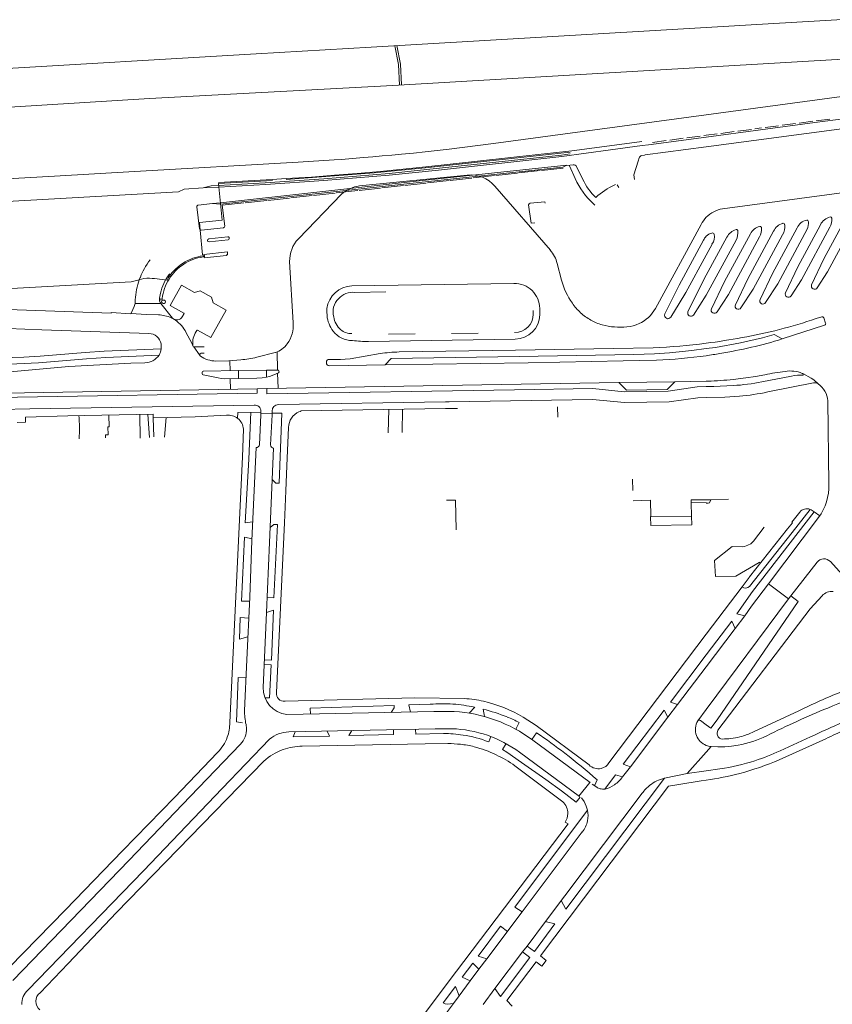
# Model space of a CAD drawing. Extents: x 145000 to 155000, y 457500 to 470000.
# Tile 177 of 196: x 153784 to 154040, y 462522 to 462831. Entities that reach past the tile are written whole.
import ezdxf

# ---------------------------------------------------------------- set-up
doc = ezdxf.new("R2010")
doc.units = 0
doc.header["$LTSCALE"] = 0.2
doc.header["$MEASUREMENT"] = 0
doc.layers.add('kant verharding', color=252, linetype='Continuous', lineweight=0)

msp = doc.modelspace()

# ---------------------------------------------------------------- linework, layer by layer
at = {"layer": 'kant verharding', "lineweight": 0}
for p, q in [((154019.46, 462829.74), (154054.82, 462831.76)), ((153894.8, 462822.41), (154000, 462828.6)), ((154000, 462828.6), (154019.46, 462829.74)), ((153858.73, 462820.31), (153894.8, 462822.41)), ((154000, 462816.11), (154082.85, 462820.92)), ((153901.56, 462810.4), (154000, 462816.11)), ((153825.16, 462806.26), (153901.56, 462810.4)), ((154000, 462801.16), (154083.3, 462812.38)), ((153781.18, 462803.55), (153825.16, 462806.26)), ((153933.23, 462792.17), (154000, 462801.16)), ((154000, 462791.1), (154061.29, 462799.21)), ((154018.48, 462797.16), (154022.74, 462797.72)), ((154023.84, 462797.87), (154028.09, 462798.43)), ((154029.19, 462798.58), (154033.45, 462799.14)), ((154034.55, 462799.28), (154038.8, 462799.84)), ((153981.87, 462791.75), (154000, 462794.16)), ((153993.89, 462793.91), (153998.14, 462794.47)), ((153999.24, 462794.62), (154000, 462794.72)), ((154000, 462794.72), (154003.49, 462795.18)), ((154004.59, 462795.33), (154008.84, 462795.89)), ((154009.94, 462796.03), (154014.21, 462796.59)), ((154015.32, 462796.74), (154017.38, 462797.02)), ((153933.23, 462792.17), (153919.32, 462790.4)), ((153969.98, 462790.12), (153979.92, 462791.49)), ((153979.92, 462791.49), (153981.87, 462791.75)), ((153980.82, 462788.54), (154000, 462791.1)), ((153983.17, 462792.5), (153987.44, 462793.07)), ((153988.54, 462793.21), (153992.79, 462793.78)), ((153892.34, 462787.72), (153895.32, 462787.98)), ((153895.32, 462787.98), (153898.3, 462788.25)), ((153898.3, 462788.25), (153901.29, 462788.52)), ((153901.29, 462788.52), (153904.27, 462788.79)), ((153904.27, 462788.79), (153908.04, 462789.15)), ((153908.04, 462789.15), (153911.8, 462789.53)), ((153911.8, 462789.53), (153915.57, 462789.95)), ((153915.57, 462789.95), (153919.32, 462790.4)), ((153979.75, 462788.34), (153980.63, 462788.51)), ((153980.63, 462788.51), (153980.82, 462788.54)), ((153820.52, 462783.4), (153871.84, 462786.31)), ((153883.18, 462786.97), (153871.84, 462786.31)), ((153883.18, 462786.97), (153885.47, 462787.13)), ((153885.47, 462787.13), (153887.76, 462787.32)), ((153887.76, 462787.32), (153890.05, 462787.52)), ((153892.34, 462787.72), (153890.05, 462787.52)), ((153957.06, 462785.15), (153956.99, 462785.3)), ((153957.06, 462785.15), (153958.89, 462781.18)), ((153959.3, 462784.9), (153961.22, 462780.84)), ((153978.93, 462787.63), (153978.61, 462786.62)), ((153891.08, 462778.8), (153924.98, 462782.18)), ((153926.79, 462781.34), (153933.57, 462782.08)), ((153933.96, 462782.13), (153940.73, 462782.86)), ((153941.12, 462782.9), (153947.89, 462783.64)), ((153948.27, 462783.69), (153955.05, 462784.41)), ((153846.9, 462779.88), (153863.74, 462780.84)), ((153863.74, 462780.84), (153868.06, 462781.1)), ((153898.15, 462778.21), (153904.93, 462778.94)), ((153905.32, 462778.99), (153912.09, 462779.73)), ((153912.47, 462779.77), (153919.25, 462780.51)), ((153919.63, 462780.55), (153926.41, 462781.29)), ((153933.58, 462778.72), (153951.06, 462758.6)), ((153971.28, 462779.2), (153971.48, 462779.31)), ((153972.02, 462779.18), (153972.57, 462778.28)), ((154005.17, 462771.61), (154064.78, 462779.72)), ((153842.06, 462778.19), (153846.95, 462778.47)), ((153869.52, 462775.07), (153876.3, 462775.8)), ((153871.94, 462762.17), (153885.49, 462776.22)), ((153876.68, 462775.85), (153883.45, 462776.59)), ((153883.83, 462776.64), (153890.61, 462777.37)), ((153891, 462777.42), (153897.77, 462778.16)), ((153847.45, 462773.55), (153844.99, 462773.28)), ((153855.19, 462773.5), (153861.98, 462774.24)), ((153862.36, 462774.28), (153869.13, 462775.02)), ((153964.68, 462773.11), (153965.01, 462772.81)), ((153840.09, 462772.28), (153840.88, 462765.29)), ((153984.04, 462740.29), (153998.38, 462766.69)), ((153841.11, 462764.96), (153841.87, 462757.13)), ((153841.39, 462764.91), (153848.38, 462765.68)), ((153843.77, 462762.15), (153849.75, 462762.81)), ((153843.87, 462761.24), (153849.85, 462761.91)), ((154000, 462750.74), (154006.53, 462762.75)), ((154000, 462744.5), (154009.41, 462761.79)), ((154000, 462757.1), (154001.83, 462760.48)), ((153869.18, 462755.04), (153870.3, 462735.84)), ((153953.2, 462754.46), (153954.56, 462749.25)), ((153831.29, 462750.93), (153831.52, 462751.25)), ((153822.23, 462750), (153821.98, 462749.34)), ((153822.23, 462750), (153822.32, 462750.19)), ((153939.65, 462748.15), (153888.69, 462747.43)), ((153828.34, 462743.51), (153828.6, 462745.11)), ((153899.41, 462745.5), (153889.65, 462745.36)), ((153820.65, 462741.92), (153820.71, 462743.04)), ((153820.65, 462741.92), (153828.75, 462741.86)), ((153828.75, 462741.86), (153832.44, 462737.25)), ((153996.02, 462738.26), (154000, 462744.5)), ((153945.69, 462738.52), (153945.66, 462739.72)), ((153947.77, 462738.31), (153947.72, 462740.33)), ((153832.04, 462737.39), (153833.33, 462736.64)), ((154034.49, 462737.13), (154036.31, 462737.71)), ((154036.95, 462737.41), (154037.49, 462735.72)), ((153836.64, 462732.87), (153838.51, 462729.47)), ((153900.25, 462732.21), (153908.59, 462732.33)), ((153920.05, 462732.49), (153928.39, 462732.6)), ((153828.82, 462729.17), (153828.89, 462728.18)), ((153838.51, 462729.47), (153838.84, 462728.62)), ((153893.95, 462729.91), (153940, 462730.7)), ((153828.89, 462728.18), (153828.85, 462727.68)), ((153838.83, 462728.76), (153838.84, 462728.62)), ((153839.13, 462728.28), (153840.93, 462725.77)), ((153839.43, 462728.23), (153842.36, 462728.32)), ((153841.38, 462726.26), (153842.39, 462726.32)), ((153858.85, 462724.99), (153864.7, 462726.48)), ((153865.3, 462726.72), (153865.38, 462720.97)), ((153850.41, 462723.88), (153850.49, 462720.78)), ((153841.7, 462720.14), (153841.7, 462719.86)), ((153853.1, 462720.79), (153842.19, 462720.65)), ((153853.1, 462720.79), (153861.94, 462720.91)), ((153853.18, 462718.28), (153853.1, 462720.79)), ((153865.38, 462720.97), (153861.94, 462720.91)), ((153861.94, 462720.91), (153861.95, 462718.79)), ((153865.43, 462719.99), (153865.55, 462715.27)), ((153850.54, 462718.22), (153850.61, 462715.02)), ((153972.62, 462717.04), (153862.02, 462715.19)), ((153972.62, 462717.04), (153990.17, 462717.32)), ((154000.55, 462717.49), (154000, 462717.48)), ((154017.49, 462717.24), (154026.82, 462719.1)), ((154019.36, 462714.09), (154033.66, 462716.96)), ((153858.97, 462715.11), (153862.02, 462715.19)), ((153862.02, 462715.19), (153862.06, 462713.51)), ((153865.65, 462710.11), (153918.14, 462710.97)), ((153918.14, 462710.97), (153919.25, 462711)), ((154038.23, 462711.33), (154038.49, 462685.1)), ((153856.99, 462707.72), (153856.38, 462692.98)), ((153860.17, 462708.13), (153860.19, 462707.32)), ((153860.19, 462707.74), (153860.19, 462707.32)), ((153866.79, 462707.45), (153863.68, 462707.39)), ((153866.13, 462691), (153866.79, 462707.45)), ((153872.76, 462707.93), (153872.11, 462707.9)), ((153900.3, 462708.59), (153900.14, 462701.26)), ((153904.59, 462708.66), (153904.58, 462701.32)), ((153918.17, 462708.88), (153921.95, 462708.94)), ((153953.41, 462706.2), (153953.36, 462709.38)), ((153783.6, 462704.54), (153786.27, 462704.61)), ((153803.07, 462705.94), (153803.01, 462706.62)), ((153803.13, 462704.93), (153803.07, 462705.94)), ((153803.18, 462703.92), (153803.13, 462704.93)), ((153822.1, 462706.99), (153822.24, 462699.6)), ((153824.64, 462707.05), (153825.14, 462699.77)), ((153826.37, 462706.01), (153826.53, 462699.99)), ((153830.46, 462706.09), (153829.89, 462699.88)), ((153860.15, 462706.88), (153859.69, 462697.49)), ((153860.19, 462707.32), (153860.15, 462706.88)), ((153863.19, 462697.44), (153863.69, 462706.94)), ((153863.69, 462706.94), (153863.68, 462707.39)), ((153803.16, 462701.14), (153803.19, 462702.03)), ((153803.2, 462702.91), (153803.18, 462703.92)), ((153803.19, 462702.03), (153803.2, 462702.91)), ((153854.43, 462693.75), (153854.71, 462702.42)), ((153868.83, 462702.95), (153868.27, 462690.84)), ((153803.12, 462700.26), (153803.09, 462699.38)), ((153803.12, 462700.26), (153803.16, 462701.14)), ((153858.64, 462696.63), (153857.35, 462667.41)), ((153862.83, 462666.78), (153864.14, 462696.48)), ((153854.43, 462693.75), (153850.4, 462610.23)), ((153856.38, 462692.98), (153855.21, 462672.99)), ((153863.71, 462686.63), (153864.15, 462686.17)), ((153977, 462683.13), (153976.91, 462686.66)), ((154001.49, 462680.19), (154000, 462680.19)), ((154001.49, 462680.19), (154006.97, 462680.42)), ((154000, 462679.35), (153995.3, 462679.26)), ((153995.39, 462675.11), (153995.3, 462679.26)), ((154032.65, 462677.21), (154026.96, 462669.98)), ((153982.56, 462674.82), (153995.39, 462675.11)), ((154033.92, 462676.39), (154014.5, 462651.43)), ((154035.31, 462674.68), (154019.56, 462653.85)), ((154026.88, 462673.23), (154029.39, 462676.38)), ((154033.92, 462676.39), (154035.65, 462675.17)), ((153855.21, 462672.99), (153857.62, 462673.3)), ((153864.25, 462672.47), (153863.04, 462671.51)), ((153863.46, 462671.85), (153863.34, 462671.75)), ((154013.65, 462656.01), (154025.58, 462671.05)), ((153857.38, 462667.98), (153855, 462668.48)), ((153857.35, 462667.41), (153856.66, 462649.65)), ((154026.96, 462669.98), (154013.58, 462653)), ((153862.83, 462666.78), (153861.97, 462644.76)), ((154026.56, 462650.03), (154034.83, 462660.57)), ((154039.01, 462660.78), (154050.6, 462647.91)), ((154013.5, 462655.81), (154013.65, 462656.01)), ((154019.56, 462653.85), (154014.22, 462646.77)), ((154019.56, 462653.85), (154025.83, 462649.06)), ((153856.66, 462649.65), (153855.76, 462629.99)), ((154000, 462614.31), (154025.83, 462649.06)), ((154025.83, 462649.06), (154026.56, 462650.03)), ((154012.12, 462643.81), (154014.22, 462646.77)), ((153861.97, 462644.76), (153860.91, 462621.3)), ((154009.09, 462639.79), (154012.12, 462643.81)), ((154000, 462627.77), (154009.09, 462639.79)), ((154000, 462638.01), (153969.48, 462597.59)), ((153855.06, 462614.03), (153855.76, 462629.99)), ((153991, 462615.88), (154000, 462627.77)), ((153906.65, 462615.79), (153913.37, 462615.99)), ((153907.14, 462613.54), (153906.65, 462615.79)), ((153927.3, 462615.05), (153925.62, 462613.17)), ((153988.01, 462611.92), (153991, 462615.88)), ((153930.42, 462612.11), (153930, 462614.47)), ((153976.2, 462596.29), (153988.01, 462611.92)), ((153997.4, 462610.82), (154000, 462614.31)), ((154014.85, 462607.31), (154029.11, 462613.92)), ((153855.66, 462608.38), (153855.5, 462609.63)), ((153941.3, 462610.27), (153940.25, 462608.11)), ((154000, 462609.57), (153998.26, 462610.87)), ((153894.51, 462607.81), (153868.95, 462607.29)), ((153881.73, 462605.94), (153880.93, 462607.54)), ((153901.81, 462606.44), (153901.77, 462607.96)), ((153908.81, 462606.59), (153908.77, 462608.1)), ((153917.49, 462606.79), (153908.81, 462606.59)), ((153932.36, 462605.83), (153931.71, 462604.19)), ((153940.35, 462608.33), (153940.29, 462608.21)), ((153946.75, 462607.05), (153945.28, 462604.92)), ((154023.21, 462601.32), (154032.73, 462605.7)), ((153837.93, 462587), (153853.76, 462603.47)), ((153963.59, 462591.36), (153945.55, 462604.73)), ((154000, 462600.92), (154001.57, 462602.7)), ((154037.62, 462605.16), (154022.93, 462598.51)), ((153960.2, 462587.02), (153941.35, 462600.93)), ((153994.03, 462594.18), (154000, 462600.92)), ((153939.95, 462596.65), (153954.96, 462585.36)), ((153973.72, 462593.17), (153976.2, 462596.29)), ((153986.89, 462592.72), (153994.03, 462594.18)), ((153994.03, 462594.18), (154000, 462595.04)), ((154000, 462595.04), (154004.33, 462595.67)), ((153955.97, 462551.57), (153986.89, 462592.72)), ((153963.51, 462591.42), (153960.01, 462587.16)), ((153964.17, 462590.93), (153965.67, 462589.89)), ((153965.77, 462592.25), (153964.97, 462590.38)), ((153949.58, 462547.75), (153979.92, 462588.02)), ((153939.93, 462552.29), (153962.69, 462582.67)), ((153961.04, 462575.86), (153942.19, 462550.78)), ((153954.51, 462554.3), (153955.97, 462551.57)), ((153798.81, 462551.43), (153781.24, 462533.41)), ((153942.19, 462550.78), (153931.12, 462536.05)), ((153942.19, 462550.78), (153939.93, 462552.29)), ((153943.76, 462540.01), (153949.58, 462547.75)), ((153928.36, 462536.85), (153935.45, 462546.3)), ((153935.45, 462546.3), (153937.56, 462544.62)), ((153933.68, 462526.64), (153942.36, 462538.16)), ((153942.36, 462538.16), (153943.76, 462540.01)), ((153928.65, 462532.76), (153926.68, 462534.6)), ((153931.12, 462536.05), (153928.36, 462536.85)), ((153931.12, 462536.05), (153928.65, 462532.76)), ((153949.76, 462535.52), (153948.41, 462533.71)), ((153928.65, 462532.76), (153925.87, 462529.06)), ((153925.87, 462529.06), (153922.45, 462524.38)), ((153929.97, 462521.71), (153933.68, 462526.64)), ((153920.66, 462521.98), (153917.2, 462517.36)), ((153922.45, 462524.38), (153920.66, 462521.98))]:
    msp.add_line(p, q, dxfattribs=at)
at = {"layer": 'kant verharding', "lineweight": 0, "flags": 128}
for points in [[(153902.21, 462822.84), (153903.43, 462816.96), (153903.67, 462810.52)], [(153902.83, 462822.88), (153904.05, 462817.04), (153904.29, 462810.56)], [(153650.64, 462808.43), (153703.98, 462811.54), (153773.28, 462815.32), (153858.73, 462820.31)], [(154000, 462794.16), (154034.17, 462798.71), (154073.03, 462803.77), (154074.83, 462803.85), (154084.18, 462805.37), (154086.03, 462808.03), (154098.34, 462809.62), (154100.54, 462808.07), (154115.67, 462810.52), (154121.3, 462811.8)], [(153957.85, 462789.8), (153968.02, 462791.16), (153979.82, 462792.75)], [(153846.9, 462778.98), (153861.55, 462779.82), (153879.94, 462781), (153900.45, 462782.73), (153933.98, 462786.28), (153954.61, 462788.53), (153957.28, 462788.9)], [(153846.95, 462778.47), (153861.59, 462779.31), (153879.98, 462780.51), (153900.43, 462782.2), (153915.9, 462783.79), (153954.66, 462788.03), (153969.98, 462790.12)], [(153868.06, 462781.1), (153876.01, 462781.62), (153883.24, 462782.15), (153890.44, 462782.73), (153897.61, 462783.36), (153911.96, 462784.79), (153926.27, 462786.35), (153940.59, 462787.92), (153957.85, 462789.8)], [(153868.07, 462780.8), (153895.71, 462782.92), (153911.73, 462784.46), (153957.3, 462789.46)], [(153847.51, 462773.04), (153909.92, 462779.85), (153955.01, 462784.69), (153956.2, 462785.38), (153909.83, 462780.37), (153847.45, 462773.55)], [(153956.2, 462785.38), (153956.22, 462785.19), (153958.27, 462785.47)], [(153978.61, 462786.62), (153977.26, 462782.32), (153977.49, 462780.82)], [(153820.52, 462783.4), (153795.4, 462781.87), (153739.46, 462778.72), (153694.11, 462776.23)], [(153834.25, 462776.95), (153836.03, 462777.83), (153842.06, 462778.19), (153844.6, 462778.85), (153846.9, 462778.98)], [(153863.76, 462780.55), (153846.83, 462779.62), (153848.01, 462768.08), (153840.89, 462767.28), (153841.11, 462764.96)], [(153649.44, 462764.36), (153649.58, 462763.29), (153650.69, 462763.29), (153650.58, 462766.74), (153711.69, 462770.07), (153834.25, 462776.95)], [(153840.49, 462772.77), (153844.99, 462773.28), (153847.51, 462773.04)], [(153854.81, 462773.47), (153848.02, 462772.73), (153848.79, 462766.19)], [(153944.22, 462772.88), (153945.05, 462767.07), (153946.23, 462767.23)], [(153944.77, 462773.36), (153949.32, 462773.85), (153949.39, 462773.41)], [(154024.91, 462745.26), (154028.77, 462753.41), (154035.9, 462766.63)], [(154033.12, 462747.73), (154036.94, 462755.91), (154043.09, 462767.33)], [(154001.64, 462740.22), (154005.77, 462748.81), (154013.88, 462763.78)], [(154009.18, 462741.51), (154013.07, 462749.65), (154021.17, 462764.61)], [(154010.92, 462740.5), (154014.71, 462746.37), (154023.97, 462763.46)], [(154016.93, 462743.14), (154020.82, 462751.3), (154028.55, 462765.65)], [(154018.67, 462742.17), (154022.46, 462748.07), (154031.69, 462765.19)], [(154026.67, 462744.25), (154029.91, 462749.31), (154038.88, 462765.87)], [(154034.88, 462746.77), (154038.15, 462751.83), (154045.75, 462765.94)], [(153987.06, 462738.59), (153991.47, 462747.62), (153999.15, 462761.73)], [(154003.4, 462739.26), (154006.96, 462744.75), (154016.76, 462762.78)], [(153841.08, 462756.74), (153842.42, 462756.93), (153842.46, 462756.54), (153842.03, 462756.5)], [(153842.4, 462756.19), (153849.36, 462756.94), (153849.36, 462757.12), (153849.72, 462757.12), (153849.66, 462758.07), (153842.26, 462757.25), (153842.3, 462756.89)], [(153988.88, 462737.64), (153991.57, 462741.86), (153993.63, 462745.32), (154000, 462757.1)], [(153994.29, 462739.28), (153998.39, 462747.78), (154000, 462750.74)], [(153721.04, 462747.11), (153721.23, 462743.65), (153724.07, 462743.79), (153723.92, 462747.24), (153726.5, 462747.4), (153726.67, 462743.65), (153732.68, 462743.98), (153732.5, 462747.75), (153734.58, 462747.85), (153734.8, 462743.93), (153819.45, 462748.66), (153821.98, 462749.34)], [(153821.98, 462749.34), (153823.37, 462749.72), (153824.4, 462749.84)], [(153835.49, 462737.71), (153836.01, 462738.58), (153836.03, 462738.73), (153835.94, 462738.85), (153831.72, 462741.23), (153835.24, 462747.62), (153839.32, 462745.34), (153841.06, 462745.84), (153844.7, 462743.83), (153845.17, 462742.08), (153849.23, 462739.79), (153844.42, 462731.2), (153840.29, 462733.46), (153840.15, 462733.5), (153840.03, 462733.42), (153839.82, 462733.09)], [(153725.85, 462743.24), (153731, 462743.24), (153738.05, 462741.9), (153768.74, 462740.45), (153813.16, 462738.8), (153813.18, 462739.01), (153819.34, 462738.66), (153819.95, 462739.98), (153820.33, 462740.91), (153820.65, 462741.92)], [(153829.23, 462742.81), (153829.17, 462743.1), (153829.17, 462743.43)], [(153819.38, 462738.74), (153824.18, 462738.46), (153827.96, 462738.35)], [(153880.89, 462740.3), (153880.86, 462739.27), (153880.93, 462738.07)], [(153725.84, 462736.35), (153753.87, 462735.12), (153791.39, 462733.66), (153824.99, 462732.46)], [(154000, 462727.7), (154002.88, 462728.1), (154010.8, 462729.56), (154017.65, 462731.13), (154021.35, 462732.16), (154023.9, 462730.74), (154037.18, 462735.09)], [(153722.2, 462723.85), (153731.31, 462723.98), (153775.21, 462724.67), (153785.71, 462725), (153790.87, 462725.32), (153804.99, 462726.49), (153810.93, 462726.91), (153828.85, 462727.68)], [(153881.71, 462722.28), (153899.15, 462722.59), (153901.05, 462724.62), (153941.24, 462725.25), (153977.33, 462725.88), (153983.79, 462726.06), (153988.51, 462726.37), (153995.5, 462727.08), (154000, 462727.7)], [(153881.74, 462724.34), (153885.21, 462724.33), (153886.65, 462724.39), (153888.18, 462724.55), (153897.58, 462726.13)], [(153903.58, 462726.66), (153940.17, 462727.18), (153970.88, 462727.74), (153983.35, 462727.91)], [(153722.13, 462721.82), (153731.34, 462721.96), (153763.23, 462722.45), (153783.56, 462722.89), (153790.3, 462723.24), (153805.37, 462724.51), (153811.49, 462724.87), (153828.19, 462725.67)], [(153823.76, 462723.24), (153819.3, 462723.16), (153799.85, 462722.1), (153781.46, 462720.41), (153777.46, 462720.16), (153760.97, 462719.81), (153755.98, 462719.81), (153722.14, 462720.29)], [(153846.05, 462723.78), (153850.13, 462723.85), (153853.87, 462724.19)], [(153899.15, 462722.59), (153944.15, 462723.29), (153973.92, 462723.82), (153984.43, 462724.08)], [(153861.95, 462718.79), (153862.88, 462719), (153864.28, 462719.49), (153865.71, 462720.13)], [(154030.36, 462719.85), (154033.01, 462718.42), (154033.86, 462717.85), (154035.16, 462716.64)], [(153842.06, 462719.42), (153846.73, 462718.48), (153847.72, 462718.32), (153848.73, 462718.22), (153853.18, 462718.28)], [(153853.18, 462718.28), (153858.86, 462718.38), (153860.53, 462718.52), (153861.95, 462718.79)], [(154000, 462717.48), (153990.17, 462717.32), (153987.79, 462714.89), (153975.03, 462714.68), (153972.62, 462717.04)], [(154008.48, 462718.05), (154012.48, 462718.48), (154015.46, 462718.91), (154018.43, 462719.47)], [(153858.98, 462713.74), (153858.97, 462715.11), (153791.86, 462713.97), (153749.82, 462713.14), (153722.21, 462712.43)], [(153722.23, 462710.81), (153783.76, 462712.42), (153858.98, 462713.74)], [(153862.06, 462713.51), (153939.83, 462714.76), (153964.38, 462715.2), (153974.23, 462714.18), (153988.09, 462714.39), (153997.12, 462715.73), (154000, 462715.79)], [(154000, 462715.79), (154002.44, 462715.84), (154008.48, 462716.11)], [(153919.25, 462711), (153964.27, 462711.76), (153974.3, 462710.75), (153988.36, 462710.96), (153997.37, 462712.27), (154000, 462712.32)], [(154000, 462712.32), (154005.87, 462712.49), (154010.42, 462712.78)], [(153722.26, 462707.34), (153787.59, 462708.75), (153858.04, 462709.96)], [(153852.8, 462705.83), (153852.89, 462707.68), (153860.19, 462707.74)], [(153860.19, 462707.32), (153863.68, 462707.39), (153863.67, 462708.11)], [(153872.76, 462707.93), (153872.75, 462708.14), (153918.17, 462708.88)], [(153786.27, 462704.61), (153786.21, 462706.16), (153799.54, 462706.55), (153826.32, 462707.08), (153826.37, 462706.01), (153839.49, 462706.27), (153849.32, 462706.76)], [(153812.4, 462706.8), (153812.57, 462703.14), (153812.08, 462703.11), (153812.19, 462700.62), (153811.34, 462700.58), (153811.38, 462699.69)], [(153864.15, 462686.17), (153864.83, 462685.47), (153865.9, 462685.42), (153866.13, 462691)], [(153865.04, 462619.65), (153867.63, 462672.99), (153868.05, 462683.04), (153868.27, 462690.84)], [(153918.42, 462680.05), (153921.33, 462680.14), (153921.54, 462670.8)], [(153982.56, 462674.82), (153982.6, 462674.95), (153982.54, 462680.1), (153977.08, 462679.93)], [(154000, 462680.19), (153995.28, 462680.25), (153995.3, 462679.26)], [(154000, 462679.2), (154000.59, 462679.19), (154001.06, 462679.31), (154001.49, 462680.19)], [(154033.92, 462676.39), (154032.96, 462677.06), (154032.65, 462677.21)], [(153982.56, 462674.82), (153982.64, 462672.15), (153995.46, 462672.32), (153995.39, 462675.11)], [(153862.15, 462649.48), (153864.28, 462649.43), (153865.43, 462672.45), (153864.25, 462672.47)], [(154018.22, 462671.62), (154014.89, 462667.17), (154013.99, 462666.42), (154013.1, 462665.92), (154012.06, 462665.58), (154011.34, 462665.49), (154008.13, 462665.5), (154002.58, 462661.1), (154002.88, 462656.15)], [(154025.58, 462671.05), (154027.13, 462673), (154026.88, 462673.23)], [(153855, 462668.48), (153854.11, 462648.37), (153856.6, 462648.33)], [(154002.88, 462656.15), (154009.36, 462656.27), (154016.64, 462660.52), (154016.89, 462660.6)], [(154000, 462638.01), (154011.25, 462652.88), (154013.5, 462655.81)], [(154026.56, 462650.03), (154028.89, 462648.23), (154003.46, 462611.06), (154001.43, 462608.5), (154000, 462609.57)], [(154036.39, 462650.09), (154032.62, 462646.01), (154003.68, 462607.82), (154003.49, 462606.86)], [(154014.5, 462651.43), (154009.65, 462644.42), (154012.12, 462643.81)], [(153861.29, 462629.91), (153863.47, 462629.82), (153864.16, 462645.59), (153861.97, 462644.76)], [(153856.36, 462643.05), (153853.69, 462643.21), (153853.45, 462636.41), (153856.09, 462637.16)], [(154009.09, 462639.79), (154008.02, 462642.06), (154000, 462631.46)], [(154000, 462631.46), (153988.75, 462616.6), (153991, 462615.88)], [(153861.45, 462618.02), (153862.89, 462618.02), (153863.38, 462628.32), (153861.23, 462628.49)], [(153855.51, 462624.25), (153853.04, 462624.35), (153852.5, 462610.44), (153854.4, 462610.16)], [(153924.12, 462617.78), (153908.55, 462617.95), (153867.77, 462616.97)], [(153875.76, 462612.92), (153875.69, 462614.78), (153902.02, 462615.64)], [(153901.08, 462613.42), (153902.01, 462614.83), (153902.02, 462615.64)], [(153868.31, 462612.77), (153914.48, 462613.69), (153920.82, 462613.72)], [(153963.23, 462596.94), (153946.66, 462609.3), (153942.49, 462611.92)], [(153988.01, 462611.92), (153986.77, 462614.08), (153973.94, 462597.17), (153976.2, 462596.29)], [(153881.73, 462605.94), (153870.35, 462605.77), (153870.98, 462607.34)], [(153901.81, 462606.44), (153887.81, 462606.13), (153888.72, 462607.69)], [(153920.11, 462608.28), (153914.9, 462608.23), (153894.51, 462607.81)], [(153862.89, 462605.04), (153848.02, 462589.52), (153823.25, 462563.7), (153787.01, 462526.16)], [(153873.13, 462602.81), (153911.72, 462603.57), (153918.93, 462603.63)], [(153960.45, 462586.84), (153959.18, 462585.18), (153954.55, 462588.78), (153949.6, 462592.37), (153941.96, 462597.72), (153937.43, 462600.97), (153936.01, 462601.72), (153937.16, 462603.61)], [(154010.08, 462603.12), (154007.97, 462602.8), (154005.84, 462602.63), (154003.7, 462602.59), (154001.57, 462602.7)], [(153846.52, 462600.84), (153833.02, 462586.68), (153816.68, 462569.89), (153798.81, 462551.43)], [(153790.81, 462525.32), (153799.64, 462534.54), (153814.78, 462550.52), (153861.05, 462598.07)], [(153968.19, 462589.32), (153971.56, 462593.85), (153973.72, 462593.17)], [(153991.42, 462590.8), (153988.18, 462590.29), (153947.95, 462536.91), (153949.76, 462535.52)], [(153991.42, 462590.8), (153998.43, 462591.92), (154000, 462592.13)], [(153837.93, 462587), (153818.8, 462567.05), (153782.3, 462529.17)], [(153962.69, 462582.67), (153962.31, 462583.99), (153961.66, 462585.39), (153960.8, 462586.58)], [(153955.71, 462578.92), (153956.64, 462578.38), (153919, 462528.66), (153897.48, 462500)], [(153943.76, 462540.01), (153946.04, 462538.35), (153952.51, 462546.97)], [(153949.58, 462547.75), (153949.83, 462547.64), (153952.51, 462546.97)], [(153933.68, 462526.64), (153935.44, 462524.17), (153944.6, 462536.45), (153942.36, 462538.16)], [(153925.87, 462529.06), (153923.4, 462530.22), (153926.68, 462534.6)], [(153948.41, 462533.71), (153946.66, 462535.1), (153937.4, 462522.88), (153939.05, 462521.13)], [(153917.37, 462522.14), (153921.26, 462527.32), (153922.45, 462524.38)], [(153917.37, 462522.14), (153918, 462521.91), (153918.73, 462521.73), (153920.66, 462521.98)]]:
    msp.add_lwpolyline(points, dxfattribs=at)
at = {"layer": 'kant verharding', "lineweight": 0}
for centre, radius, start, end in [((153979.88, 462787.36), 0.988, 97.4855, 164.061), ((153958.42, 462784.53), 0.949, 22.5564, 98.7068), ((153926.11, 462772.57), 9.68, 39.4866, 96.7339), ((153892.21, 462769.01), 9.85, 96.5766, 132.9437), ((153981.53, 462791.3), 24.8, 204.0799, 227.2019), ((153981.04, 462790.91), 22.23, 206.9382, 225.0165), ((153981.76, 462757.22), 24.35, 115.5059, 132.4544), ((153840.53, 462772.33), 0.446, 95.3029, 186.7616), ((153944.92, 462772.63), 0.747, 101.6687, 160.0967), ((154006.52, 462762.61), 9.1, 98.5113, 135.7218), ((153848.36, 462766.11), 0.438, 273.3655, 10.1627), ((154006.5, 462762.62), 9.08, 135.6474, 153.3298), ((154025.32, 462762.65), 4.59, 105.7722, 154.6385), ((154020.02, 462765.96), 4.68, 327.708, 8.1074), ((154024.21, 462766.65), 0.437, 356.1184, 109.2618), ((154032.17, 462764.19), 3.9, 98.6493, 158.0131), ((154031.64, 462767.59), 0.467, 358.759, 96.8684), ((154026.24, 462767.37), 5.87, 338.1511, 2.0161), ((154039.98, 462764.67), 4.52, 103.1827, 154.366), ((154034.21, 462768.36), 5.29, 331.939, 3.1865), ((154038.99, 462768.57), 0.505, 9.2801, 94.8088), ((153841.32, 462765.35), 0.44, 188.2703, 241.7612), ((153841.32, 462765.33), 0.422, 239.9224, 279.5038), ((154002.71, 462760.27), 3.84, 104.0519, 134.9169), ((154002.04, 462763.59), 0.479, 8.2647, 123.0469), ((153998.65, 462762.83), 3.95, 323.5686, 12.0966), ((154010.52, 462760.81), 4.43, 104.6491, 154.0516), ((154009.49, 462764.64), 0.466, 3.5653, 101.6849), ((154004.54, 462764.22), 5.43, 333.5497, 4.7827), ((154017.85, 462761.76), 4.45, 103.1856, 152.964), ((154012.41, 462765.2), 4.98, 330.9635, 5.0144), ((154016.89, 462765.62), 0.477, 1.1655, 97.2989), ((153843.82, 462761.7), 0.458, 96.3264, 276.3264), ((153849.8, 462762.36), 0.455, 276.3071, 97.1935), ((153879.04, 462755.32), 9.86, 136.0229, 181.6244), ((154002.72, 462760.25), 3.86, 134.8146, 157.4911), ((153943.69, 462752.15), 9.79, 13.6325, 41.1794), ((153844.64, 462741.37), 23.99, 143.5341, 151.4546), ((153843.99, 462741.71), 15.28, 96.3264, 150.5331), ((153843.23, 462742.44), 13.86, 121.7937, 149.0377), ((153843.81, 462742.45), 14.17, 97.2386, 123.82), ((153844.78, 462741.2), 24.2, 151.2464, 158.1804), ((153844.72, 462741.2), 16.58, 144.0642, 166.3556), ((153842.31, 462741.98), 21.63, 160.0863, 177.1784), ((153822.98, 462703), 46.86, 80.5383, 88.2644), ((153843.44, 462741.84), 14.36, 147.4535, 173.6674), ((153939.84, 462740.27), 7.88, 0.4573, 91.3607), ((153977.68, 462755.67), 24, 195.5228, 214.8606), ((154034.05, 462747.35), 1.01, 157.4452, 325.3202), ((153889.07, 462739.18), 8.26, 92.6348, 172.2183), ((153889.03, 462739.42), 5.98, 83.9936, 138.363), ((154025.83, 462744.82), 1.01, 154.2046, 325.8774), ((153830.29, 462743.12), 1.99, 168.8494, 219.2559), ((153830.39, 462743.21), 1.62, 170.3352, 222.4711), ((153829.64, 462742.44), 0.549, 215.6337, 137.2651), ((153888.48, 462739.32), 5.65, 133.8824, 196.6235), ((153971.96, 462751.47), 16.9, 214.2502, 227.5947), ((154010.08, 462741.06), 1.01, 153.7425, 326.0064), ((154017.83, 462742.7), 1, 153.6128, 327.7373), ((153827.39, 462726.78), 11.58, 66.3373, 87.1816), ((153939.88, 462738.57), 5.81, 269.7361, 359.5229), ((153972.09, 462751.52), 17.03, 227.4028, 240.6176), ((153974.56, 462745.39), 10.76, 293.8713, 331.7423), ((153987.98, 462738.13), 1.02, 153.3978, 330.9705), ((153995.2, 462738.85), 1.01, 154.8992, 323.9534), ((154002.56, 462739.81), 1.01, 156.0606, 326.5954), ((153833.76, 462738.83), 2.06, 230.281, 327.0137), ((153827.13, 462727.87), 10.75, 27.7192, 54.7171), ((153860.65, 462734.97), 9.69, 323.4323, 5.1943), ((153890.67, 462739.07), 9.79, 185.8703, 217.0078), ((153889.29, 462738.45), 6.27, 186.8739, 229.8896), ((153939.91, 462738.56), 7.86, 270.6497, 358.1429), ((153971.92, 462751.12), 16.6, 240.4628, 254.0231), ((153973.15, 462749.46), 15.06, 262.5755, 292.5077), ((153984.19, 462885.05), 156.24, 279.9861, 288.7801), ((154036.46, 462737.21), 0.526, 22.3709, 106.8905), ((154037.04, 462735.55), 0.486, 287.0575, 20.3923), ((153824.94, 462728.53), 3.93, 9.4474, 89.313), ((153845.23, 462729.57), 6.45, 146.9676, 187.2501), ((153888.76, 462737.74), 7.47, 217.6544, 271.2691), ((153888.8, 462738.1), 5.69, 231.3998, 269.2362), ((153972.01, 462751.25), 16.75, 253.827, 267.2097), ((153862.16, 462733.91), 7.85, 288.934, 323.1116), ((153894.32, 462770.49), 40.58, 262.3657, 269.4809), ((153972.92, 462938.12), 210.46, 272.8389, 277.3923), ((153973.15, 462936.92), 209.25, 277.3724, 280.4999), ((153980.58, 462872.4), 148.14, 279.2227, 287.0041), ((153824.12, 462728.12), 4.74, 328.95, 354.7614), ((153839.36, 462728.77), 0.543, 196.067, 244.0094), ((153839.36, 462728.74), 0.512, 243.0513, 278.507), ((153841.43, 462725.76), 0.501, 95.1545, 179.3109), ((153903.99, 462687.34), 39.31, 90.601, 99.3847), ((153979.7, 462867.69), 143.64, 278.1264, 279.8732), ((153823.63, 462728.73), 5.49, 271.3997, 326.0786), ((153841.42, 462725.76), 0.497, 178.5211, 237.9386), ((153846.32, 462733.11), 9.33, 236.4351, 268.314), ((153850.28, 462762.48), 38.46, 275.3466, 282.877), ((153881.75, 462723.31), 1.03, 90.7487, 267.4644), ((153978.69, 462873.57), 149.61, 272.1982, 278.188), ((153842.19, 462720.16), 0.49, 89.7673, 181.7268), ((153842.19, 462719.9), 0.496, 184.0826, 254.5807), ((153865.4, 462720.49), 0.48, 309.985, 93.0569), ((154030.78, 462666.53), 54.36, 96.3248, 103.1338), ((154026.36, 462710.4), 10.28, 68.0897, 98.7504), ((154030.1, 462719.55), 0.393, 335.3696, 76.5792), ((153999.14, 462793.72), 76.24, 271.0564, 277.0347), ((154004.77, 462781.7), 65.7, 273.2316, 281.1608), ((154029.79, 462704.99), 14.42, 87.3365, 101.8752), ((154034.01, 462714.93), 2.06, 56.1198, 99.9301), ((154004.79, 462782.2), 69.65, 274.6338, 282.0696), ((154031.14, 462710.78), 7.11, 4.4142, 55.5249), ((153858.28, 462708.08), 1.89, 1.5321, 97.0304), ((153865.72, 462708.06), 2.05, 91.8717, 178.7306), ((153874.49, 462702.76), 5.66, 114.8039, 178.0194), ((153849.9, 462701.97), 4.83, 5.3637, 96.9056), ((153858.78, 462697.53), 0.91, 261.298, 357.3702), ((153864.1, 462697.39), 0.905, 176.3646, 273.036), ((154021.86, 462684.48), 16.65, 323.905, 2.1214), ((154031.58, 462674.56), 2.85, 67.9777, 140.4082), ((154037.01, 462658.92), 2.74, 43.0641, 142.8535), ((154012.35, 462654.18), 1.71, 229.9007, 316.1403), ((154039.37, 462647.35), 4.05, 110.0556, 137.3743), ((154039.34, 462647.7), 3.71, 81.5247, 111.3873), ((153869.13, 462620.96), 8.23, 177.5773, 264.2515), ((153867.4, 462619.33), 2.38, 172.2673, 224.6889), ((153921.31, 462577.3), 40.58, 77.579, 86.0224), ((154103.28, 462465.75), 165.69, 111.5808, 116.5893), ((154147.06, 462349.21), 287.04, 109.521, 112.294), ((153867.41, 462619.33), 2.39, 224.6131, 278.5505), ((153917.29, 462570.5), 45.66, 85.9954, 94.9236), ((153917.35, 462570.76), 45.39, 77.3425, 86.0444), ((153921.29, 462577.15), 40.72, 58.6357, 77.6045), ((154145.65, 462352.98), 283.02, 112.3202, 116.5804), ((153872.24, 462613.54), 17.19, 178.3412, 193.1418), ((153918.01, 462567.48), 46.32, 53.5206, 86.5139), ((153914.43, 462555.26), 61.23, 67.8861, 75.267), ((153914.96, 462556.57), 59.81, 63.8621, 67.8769), ((153837.24, 462610.18), 13.16, 339.7314, 0.2129), ((154002.01, 462608.06), 5.37, 149.1205, 200.7149), ((153997.87, 462610.19), 0.777, 91.2139, 126.7269), ((153997.87, 462610.17), 0.8, 61.4633, 91.4051), ((154110.39, 462446.54), 177.1, 112.3469, 116.0088), ((153837.27, 462610.15), 13.13, 314.8166, 339.7858), ((153848.77, 462608.21), 6.89, 316.4531, 1.3874), ((153869.18, 462597.39), 9.9, 91.3444, 129.4085), ((153917.48, 462566.6), 40.18, 81.1632, 89.9782), ((153918.97, 462570.61), 37.69, 53.5688, 88.2633), ((153917.52, 462566.62), 40.16, 69.3009, 81.2204), ((153832.68, 462441.08), 201.39, 52.3707, 55.5003), ((154001.99, 462608.02), 5.34, 200.4315, 248.0653), ((154005.2, 462606.71), 1.71, 174.7672, 215.1829), ((154005.19, 462606.7), 1.7, 215.1857, 287.9084), ((154005.55, 462625.61), 20.52, 270.4344, 285.9949), ((154004.19, 462635.74), 33.15, 280.2296, 296.5633), ((154005.65, 462625.4), 20.3, 285.9008, 296.9626), ((154076.73, 462527.78), 86.7, 112.4211, 116.8162), ((153873.17, 462584.91), 17.89, 90.1334, 109.7256), ((153919.01, 462570.08), 33.54, 83.4626, 90.1485), ((153919.49, 462572.08), 31.51, 75.9388, 83.9057), ((153917.27, 462565.4), 38.53, 64.2396, 75.1586), ((154001.99, 462607.95), 5.27, 247.7613, 265.4044), ((153873.19, 462584.91), 17.91, 109.7761, 132.6874), ((153916.35, 462562.92), 41.17, 55.0142, 64.581), ((153828.8, 462435.9), 207.86, 48.7818, 52.3951), ((153993.79, 462665.31), 70.42, 287.8012, 294.6872), ((153966.12, 462599.73), 4.02, 224.0188, 283.207), ((153966.11, 462599.66), 3.96, 283.6118, 328.3479), ((153993.67, 462665.51), 70.65, 278.6763, 287.8431), ((153987.02, 462683.19), 91.98, 284.8089, 292.9765), ((153965.56, 462598.99), 10.02, 304.1358, 324.4671), ((153987.05, 462683.21), 91.99, 278.0928, 284.7905), ((153967.78, 462593.48), 4.16, 239.4226, 254.7498), ((153965.58, 462598.96), 9.99, 285.1685, 304.1485), ((153989.52, 462581.32), 11.71, 128.0639, 145.0716), ((153989.53, 462581.27), 11.76, 103.009, 127.9739), ((153967.83, 462593.6), 4.29, 254.5943, 274.8311), ((153951.5, 462581.7), 5.04, 359.1965, 46.6817), ((153951.47, 462581.7), 5.07, 326.7387, 359.1808), ((153955.46, 462580.86), 7.45, 348.525, 14.1136), ((153955.28, 462580.86), 7.63, 318.984, 348.7366), ((153790.97, 462521.78), 5.9, 132.1508, 156.4194), ((153792.94, 462522.62), 3.44, 128.3604, 229.8764), ((153790.93, 462521.78), 5.87, 156.2592, 180.6771)]:
    msp.add_arc(centre, radius, start, end, dxfattribs=at)

doc.saveas('drawing.dxf')
